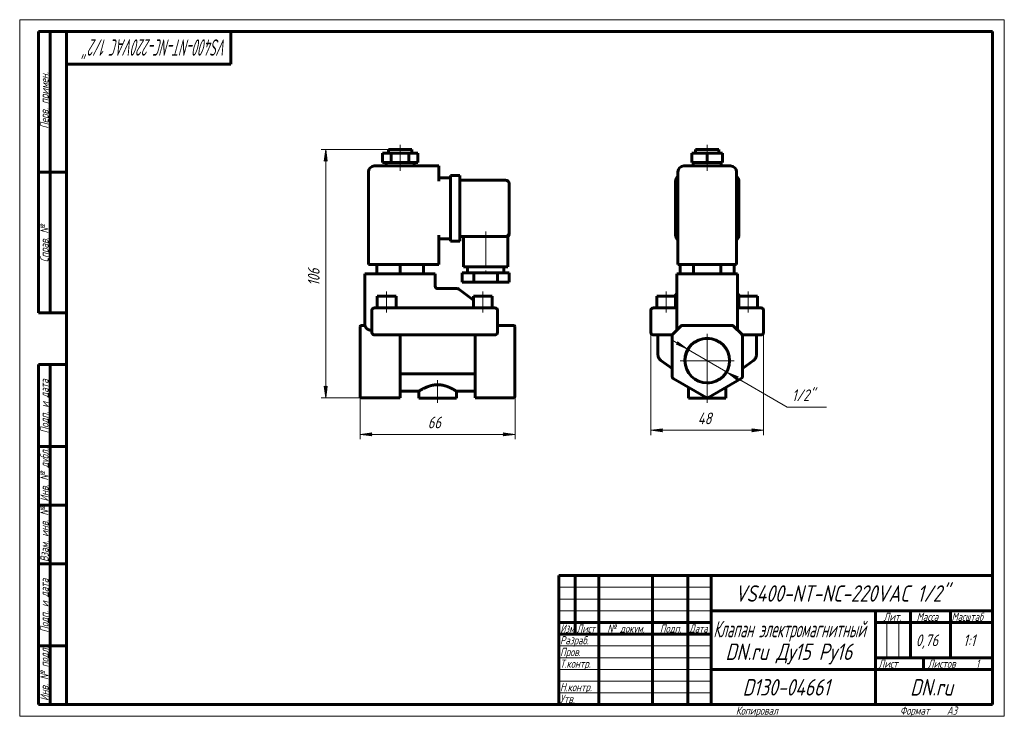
# Model space of a CAD drawing. Header units: millimetres. Extents: x 0 to 420, y 0 to 297.
import ezdxf

# ---------------------------------------------------------------- set-up
doc = ezdxf.new("R2010")
doc.units = ezdxf.units.MM
for name, pattern in [('K5LT_AXLED', [19.5, 15, -1.5, 1.5, -1.5]), ('K5LT_BASIC', [0]), ('K5LT_THIN', [0])]:
    doc.linetypes.add(name, pattern=pattern)
doc.layers.add('Системный слой', color=7, linetype='Continuous')
doc.layers.add('Системный слой (1)', color=251, linetype='Continuous', true_color=0x6c6c6c)
doc.styles.add('KDIMTEXTSTYLE', font='GOST_AU.SHX', dxfattribs={"width": 0.96, "oblique": 15, "height": 5})
doc.styles.add('KTEXTSTYLE', font='GOST_AU.SHX', dxfattribs={"width": 0.96, "height": 5})
doc.dimstyles.new('KDIMSTYLE (1.00)', dxfattribs={"dimtxt": 5, "dimasz": 1, "dimexe": 2, "dimexo": 0, "dimgap": 1, "dimtad": 1, "dimtxsty": 'KDIMTEXTSTYLE', "dimsah": 1, "dimcen": 0, "dimdle": 1, "dimadec": 0, "dimazin": 0, "dimtfac": 0.667, "dimtmove": 0, "dimatfit": 3, "dimfxl": 1, "dimtvp": 1, "dimtolj": 1, "dimtzin": 0, "dimarcsym": 0})

# ---------------------------------------------------------------- blocks, each defined once
blk = doc.blocks.new('U0')
at = {"layer": 'Системный слой (1)', "color": 150, "linetype": 'K5LT_BASIC', "lineweight": 60, "true_color": 0x0080ff}
for p, q in [((306.26, 180.4), (306.26, 180.42)), ((306.3, 180.15), (306.26, 180.4)), ((306.34, 180.05), (306.3, 180.15)), ((306.36, 180), (306.34, 180.05)), ((306.37, 179.99), (306.36, 180)), ((306.37, 179.98), (306.37, 179.99)), ((306.37, 179.97), (306.37, 179.98)), ((306.38, 179.97), (306.37, 179.97)), ((306.38, 179.96), (306.38, 179.97)), ((306.38, 179.97), (306.38, 179.97)), ((306.38, 179.97), (306.38, 179.97)), ((306.38, 179.97), (306.38, 179.97)), ((306.38, 179.97), (306.38, 179.97)), ((306.38, 179.97), (306.38, 179.97)), ((306.38, 179.97), (306.38, 179.97)), ((306.38, 179.97), (306.38, 179.97)), ((306.38, 179.97), (306.38, 179.97)), ((306.38, 179.97), (306.38, 179.97)), ((306.38, 179.97), (306.38, 179.97)), ((306.38, 179.97), (306.38, 179.97)), ((306.38, 179.97), (306.38, 179.97)), ((306.43, 179.89), (306.38, 179.96))]:
    blk.add_line(p, q, dxfattribs=at)
blk = doc.blocks.new('U1')
at = {"layer": 'Системный слой (1)', "color": 150, "linetype": 'K5LT_BASIC', "lineweight": 60, "true_color": 0x0080ff}
for p, q in [((278.26, 162.59), (278.26, 162.52)), ((278.26, 162.35), (278.26, 162.22))]:
    blk.add_line(p, q, dxfattribs=at)
blk = doc.blocks.new('U2')
at = {"layer": 'Системный слой (1)', "color": 150, "linetype": 'K5LT_BASIC', "lineweight": 60, "true_color": 0x0080ff}
for p, q in [((280.09, 179.89), (280.14, 179.96)), ((280.14, 179.96), (280.14, 179.97)), ((280.14, 179.97), (280.14, 179.97)), ((280.14, 179.97), (280.14, 179.97)), ((280.14, 179.97), (280.14, 179.97)), ((280.14, 179.97), (280.14, 179.97)), ((280.14, 179.97), (280.14, 179.97)), ((280.14, 179.97), (280.14, 179.97)), ((280.14, 179.97), (280.14, 179.97)), ((280.14, 179.97), (280.14, 179.97)), ((280.14, 179.97), (280.14, 179.97)), ((280.14, 179.97), (280.14, 179.97)), ((280.14, 179.97), (280.15, 179.97)), ((280.15, 179.99), (280.16, 180)), ((280.15, 179.98), (280.15, 179.99)), ((280.15, 179.97), (280.15, 179.98)), ((280.15, 179.97), (280.15, 179.97)), ((280.15, 179.97), (280.15, 179.97)), ((280.16, 180), (280.18, 180.05)), ((280.18, 180.05), (280.22, 180.15)), ((280.22, 180.15), (280.26, 180.4)), ((280.26, 180.4), (280.26, 180.42))]:
    blk.add_line(p, q, dxfattribs=at)
blk = doc.blocks.new('U3')
at = {"layer": 'Системный слой (1)', "color": 150, "linetype": 'K5LT_BASIC', "lineweight": 60, "true_color": 0x0080ff}
for p, q in [((308.26, 162.59), (308.26, 162.52)), ((308.26, 162.35), (308.26, 162.22))]:
    blk.add_line(p, q, dxfattribs=at)
blk = doc.blocks.new('U4')
at = {"layer": 'Системный слой (1)', "color": 150, "linetype": 'K5LT_BASIC', "lineweight": 60, "true_color": 0x0080ff}
for p, q in [((306.26, 188.63), (306.26, 180.42)), ((306.26, 180.42), (306.26, 164.63))]:
    blk.add_line(p, q, dxfattribs=at)
blk = doc.blocks.new('U5')
at = {"layer": 'Системный слой (1)', "color": 30, "linetype": 'K5LT_AXLED', "lineweight": 18, "true_color": 0xff8000}
for q in [(293.26, 163.13), (281.76, 151.63), (304.76, 151.63), (293.26, 140.13)]:
    blk.add_line((293.26, 151.63), q, dxfattribs=at)
blk = doc.blocks.new('D0')
at = {"layer": 'Системный слой (1)'}
for points in [[(269.26, 121.93), (274.26, 122.59), (273.76, 121.93), (274.26, 121.27)], [(312.26, 121.27), (317.26, 121.93), (312.26, 122.59), (312.76, 121.93)]]:
    blk.add_hatch(color=7, dxfattribs=at).paths.add_polyline_path(points)
at = {"layer": 'Системный слой (1)', "color": 7, "linetype": 'K5LT_THIN', "lineweight": 18}
for p, q in [((269.26, 168.38), (269.26, 119.93)), ((317.26, 168.38), (317.26, 119.93)), ((269.26, 121.93), (274.26, 122.59)), ((274.26, 121.27), (269.26, 121.93)), ((274.26, 122.59), (273.76, 121.93)), ((273.76, 121.93), (274.26, 121.27)), ((312.76, 121.93), (312.26, 122.59)), ((312.26, 122.59), (317.26, 121.93)), ((317.26, 121.93), (312.26, 121.27)), ((312.26, 121.27), (312.76, 121.93))]:
    blk.add_line(p, q, dxfattribs=at)
blk.add_wipeout([(289.24, 122.93), (289.24, 130.31), (296.96, 130.31), (296.96, 122.93)]).dxf.layer = 'Системный слой (1)'
blk.add_line((269.26, 121.93), (317.26, 121.93), dxfattribs=at)
at = {"layer": 'Системный слой (1)', "color": 7, "insert": (289.24, 129.52), "char_height": 5, "attachment_point": 1, "style": 'KTEXTSTYLE'}
blk.add_mtext('\\H5.0;\\W1.000;\\Q15;\\Q15;\\W0.965;48', dxfattribs=at)
blk = doc.blocks.new('KDIMARROW_01')
at = {"layer": 'Системный слой'}
blk.add_hatch(color=0, dxfattribs=at).paths.add_polyline_path([(-5, -0.66), (0, 0), (-5, 0.66), (-4.5, 0)])
at = {"layer": 'Системный слой', "color": 0, "linetype": 'K5LT_THIN', "lineweight": 18}
for p, q in [((-4.5, 0), (-5, 0.66)), ((-5, 0.66), (0, 0)), ((0, 0), (-5, -0.66)), ((-5, -0.66), (-4.5, 0))]:
    blk.add_line(p, q, dxfattribs=at)
at = {"layer": 'Системный слой (1)', "color": 0, "linetype": 'K5LT_THIN', "lineweight": 18}
blk.add_line((145.28, 151.63), (144.28, 151.63), dxfattribs=at)
blk = doc.blocks.new('D1')
at = {"layer": 'Системный слой (1)'}
for points in [[(284.61, 156.65), (280.62, 159.73), (280.72, 158.91), (279.96, 158.6)], [(305.8, 144.35), (306.56, 144.67), (301.91, 146.61), (305.9, 143.53)]]:
    blk.add_hatch(color=7, dxfattribs=at).paths.add_polyline_path(points)
at = {"layer": 'Системный слой (1)', "color": 7, "linetype": 'K5LT_THIN', "lineweight": 18}
for p, q in [((284.61, 156.65), (278.56, 160.17)), ((284.61, 156.65), (280.62, 159.73)), ((280.62, 159.73), (280.72, 158.91)), ((280.72, 158.91), (279.96, 158.6)), ((279.96, 158.6), (284.61, 156.65)), ((284.61, 156.65), (301.91, 146.61)), ((301.91, 146.61), (305.9, 143.53)), ((306.56, 144.67), (301.91, 146.61)), ((301.91, 146.61), (307.96, 143.09)), ((305.8, 144.35), (306.56, 144.67)), ((305.9, 143.53), (305.8, 144.35))]:
    blk.add_line(p, q, dxfattribs=at)
blk.add_wipeout([(329.4, 132.8), (329.4, 140.18), (341.69, 140.18), (341.69, 132.8)]).dxf.layer = 'Системный слой (1)'
for p, q in [((301.91, 146.61), (327.4, 131.8)), ((327.4, 131.8), (344.2, 131.8))]:
    blk.add_line(p, q, dxfattribs=at)
at = {"layer": 'Системный слой (1)', "color": 7, "insert": (329.4, 139.39), "char_height": 5, "attachment_point": 1, "style": 'KTEXTSTYLE'}
blk.add_mtext('\\H5.0;\\W1.000;\\Q15;\\Q15;\\W0.965;1/2"', dxfattribs=at)
blk = doc.blocks.new('KDIMARROW_02')
at = {"layer": 'Системный слой'}
blk.add_hatch(color=0, dxfattribs=at).paths.add_polyline_path([(4.5, 0), (5, 0.66), (0, 0), (5, -0.66)])
at = {"layer": 'Системный слой', "color": 0, "linetype": 'K5LT_THIN', "lineweight": 18}
for p, q in [((5, 0.66), (0, 0)), ((0, 0), (5, -0.66)), ((0, 0), (7, 0)), ((4.5, 0), (5, 0.66)), ((5, -0.66), (4.5, 0))]:
    blk.add_line(p, q, dxfattribs=at)
at = {"layer": 'Системный слой (1)', "color": 0, "linetype": 'K5LT_THIN', "lineweight": 18}
blk.add_line((145.28, 151.63), (144.28, 151.63), dxfattribs=at)
blk = doc.blocks.new('U6')
at = {"layer": 'Системный слой (1)', "color": 150, "linetype": 'K5LT_BASIC', "lineweight": 60, "true_color": 0x0080ff}
for p, q in [((162.28, 138.63), (170.28, 138.63)), ((186.28, 138.63), (194.28, 138.63))]:
    blk.add_line(p, q, dxfattribs=at)
blk = doc.blocks.new('U7')
at = {"layer": 'Системный слой (1)', "color": 150, "linetype": 'K5LT_BASIC', "lineweight": 60, "true_color": 0x0080ff}
for p, q in [((208.78, 206.13), (208.78, 206.13)), ((208.78, 206.13), (208.78, 205.75)), ((208.78, 205.75), (208.78, 205.75)), ((208.78, 205.75), (208.78, 205.75))]:
    blk.add_line(p, q, dxfattribs=at)
blk = doc.blocks.new('D2')
at = {"layer": 'Системный слой (1)'}
for points in [[(149.78, 120.2), (150.28, 120.86), (145.28, 120.2), (150.28, 119.55)], [(211.28, 120.2), (206.28, 120.86), (206.78, 120.2), (206.28, 119.55)]]:
    blk.add_hatch(color=7, dxfattribs=at).paths.add_polyline_path(points)
at = {"layer": 'Системный слой (1)', "color": 7, "linetype": 'K5LT_THIN', "lineweight": 18}
for p, q in [((145.28, 144.87), (145.28, 118.2)), ((211.28, 144.87), (211.28, 118.2)), ((145.28, 120.2), (150.28, 120.86)), ((150.28, 119.55), (145.28, 120.2)), ((150.28, 120.86), (149.78, 120.2)), ((149.78, 120.2), (150.28, 119.55)), ((206.78, 120.2), (206.28, 120.86)), ((206.28, 120.86), (211.28, 120.2)), ((211.28, 120.2), (206.28, 119.55)), ((206.28, 119.55), (206.78, 120.2))]:
    blk.add_line(p, q, dxfattribs=at)
blk.add_wipeout([(174.06, 121.2), (174.06, 128.59), (182.16, 128.59), (182.16, 121.2)]).dxf.layer = 'Системный слой (1)'
blk.add_line((145.28, 120.2), (211.28, 120.2), dxfattribs=at)
at = {"layer": 'Системный слой (1)', "color": 7, "insert": (174.06, 127.79), "char_height": 5, "attachment_point": 1, "style": 'KTEXTSTYLE'}
blk.add_mtext('\\H5.0;\\W1.000;\\Q15;\\Q15;\\W0.965;66', dxfattribs=at)
blk = doc.blocks.new('D3')
at = {"layer": 'Системный слой (1)'}
for points in [[(131.19, 236.63), (130.53, 241.63), (129.87, 236.63), (130.53, 237.13)], [(130.53, 135.79), (131.19, 140.79), (130.53, 140.29), (129.87, 140.79)]]:
    blk.add_hatch(color=7, dxfattribs=at).paths.add_polyline_path(points)
at = {"layer": 'Системный слой (1)', "color": 7, "linetype": 'K5LT_THIN', "lineweight": 18}
for p, q in [((157.28, 241.63), (128.53, 241.63)), ((129.87, 236.63), (130.53, 241.63)), ((130.53, 241.63), (131.19, 236.63)), ((130.53, 237.13), (129.87, 236.63)), ((131.19, 236.63), (130.53, 237.13)), ((130.53, 135.79), (129.87, 140.79)), ((129.87, 140.79), (130.53, 140.29)), ((130.53, 140.29), (131.19, 140.79)), ((131.19, 140.79), (130.53, 135.79)), ((145.78, 135.79), (128.53, 135.79))]:
    blk.add_line(p, q, dxfattribs=at)
blk.add_wipeout([(129.53, 183.5), (122.15, 183.5), (122.15, 193.5), (129.53, 193.5)]).dxf.layer = 'Системный слой (1)'
blk.add_line((130.53, 241.63), (130.53, 135.79), dxfattribs=at)
at = {"layer": 'Системный слой (1)', "color": 7, "insert": (122.94, 183.5), "char_height": 5, "attachment_point": 1, "rotation": 90, "style": 'KTEXTSTYLE'}
blk.add_mtext('\\H5.0;\\W1.000;\\Q15;\\Q15;\\W0.965;106', dxfattribs=at)
blk = doc.blocks.new('U8')
at = {"color": 7, "linetype": 'K5LT_THIN', "lineweight": 18}
for p, q in [((0, 0), (0, 297)), ((0, 297), (420, 297)), ((420, 297), (420, 0)), ((230, 55), (295, 55)), ((230, 50), (295, 50)), ((230, 45), (295, 45)), ((369.96, 25), (369.96, 40)), ((374.98, 25), (374.98, 40)), ((230, 30), (295, 30)), ((230, 25), (295, 25)), ((230, 20), (295, 20)), ((230, 15), (295, 15)), ((230, 10), (295, 10)), ((420, 0), (0, 0))]:
    blk.add_line(p, q, dxfattribs=at)
at = {"color": 150, "linetype": 'K5LT_BASIC', "lineweight": 60, "true_color": 0x0080ff}
for p, q in [((8, 172), (8, 292)), ((20, 292), (8, 292)), ((13, 172), (13, 292)), ((20, 5), (20, 292)), ((20, 292), (415, 292)), ((90, 292), (90, 278)), ((415, 292), (415, 5)), ((90, 278), (20, 278)), ((20, 232), (8, 232)), ((20, 172), (8, 172)), ((8, 5), (8, 150)), ((20, 150), (8, 150)), ((13, 5), (13, 150)), ((20, 115), (8, 115)), ((20, 90), (8, 90)), ((20, 65), (8, 65)), ((230, 60), (415, 60)), ((230, 5), (230, 60)), ((237, 35), (237, 60)), ((247, 5), (247, 60)), ((270, 5), (270, 60)), ((285, 5), (285, 60)), ((295, 5), (295, 60)), ((295, 45), (415, 45)), ((365, 5), (365, 45)), ((380, 25), (380, 45)), ((397, 25), (397, 45)), ((230, 40), (295, 40)), ((365, 40), (380, 40)), ((380, 40), (415, 40)), ((230, 35), (295, 35)), ((20, 30), (8, 30)), ((365, 25), (415, 25)), ((385.57, 20), (385.57, 25)), ((295, 20), (365, 20)), ((365, 20), (415, 20)), ((20, 5), (8, 5)), ((415, 5), (20, 5))]:
    blk.add_line(p, q, dxfattribs=at)
at = {"color": 7, "attachment_point": 1, "style": 'KTEXTSTYLE'}
for s, insert, char_height, rotation in [('\\H5.0;\\W1.000;\\Q15;\\Q15;\\W0.638;\\H7.00;VS400-NT-NC-220VAC 1/2"', (88.57, 281.64), 7, 180), ('\\H5.0;\\W1.000;\\Q15;\\Q15;\\W0.965;\\H3.50;Перв. примен.', (8.82, 250.52), 3.5, 90), ('\\H5.0;\\W1.000;\\Q15;\\Q15;\\W0.965;\\H3.50;Справ. №', (8.82, 193.63), 3.5, 90), ('\\H5.0;\\W1.000;\\Q15;\\Q15;\\W0.965;\\H3.50;Подп. и дата', (8.82, 120.66), 3.5, 90), ('\\H5.0;\\W1.000;\\Q15;\\Q15;\\W0.965;\\H3.50;Инв. № дубл.', (8.82, 91.57), 3.5, 90), ('\\H5.0;\\W1.000;\\Q15;\\Q15;\\W0.965;\\H3.50;Взам. инв. №', (8.82, 65.8), 3.5, 90), ('\\H5.0;\\W1.000;\\Q15;\\Q15;\\W0.965;\\H3.50;Подп. и дата', (8.82, 35.66), 3.5, 90), ('\\H5.0;\\W1.000;\\Q15;\\Q15;\\W0.965;\\H3.50;Инв. № подл.', (8.82, 6.57), 3.5, 90)]:
    blk.add_mtext(s, dxfattribs=dict(at, insert=insert, char_height=char_height, rotation=rotation))
for s, insert, char_height in [('\\H5.0;\\W1.000;\\Q15;\\Q15;\\W0.965;\\H7.00;VS400-NT-NC-220VAC 1/2"', (305.11, 55.86), 7), ('\\H5.0;\\W1.000;\\Q15;\\Q15;\\W0.965;\\H3.50;Лит.', (368.47, 44.18), 3.5), ('\\H5.0;\\W1.000;\\Q15;\\Q15;\\W0.965;\\H3.50;Масса', (382.58, 44.18), 3.5), ('\\H5.0;\\W1.000;\\Q15;\\Q15;\\W0.930;\\H3.50;Масштаб', (397.52, 44.18), 3.5), ('\\H5.0;\\W1.000;\\Q15;\\Q15;\\W0.784;\\H3.50;Изм.', (230.62, 39.18), 3.5), ('\\H5.0;\\W1.000;\\Q15;\\Q15;\\W0.799;\\H3.50;Лист', (237.61, 39.18), 3.5), ('\\H5.0;\\W1.000;\\Q15;\\Q15;\\W0.965;\\H3.50;№ докум.', (250.63, 39.18), 3.5), ('\\H5.0;\\W1.000;\\Q15;\\Q15;\\W0.965;\\H3.50;Подп.', (273.1, 39.18), 3.5), ('\\H5.0;\\W1.000;\\Q15;\\Q15;\\W0.799;\\H3.50;Дата', (285.61, 39.18), 3.5), ('\\H5.0;\\W1.000;\\Q15;\\Q15;\\W0.672;\\H7.00;Клапан электромагнитный', (295.88, 40.69), 7), ('\\H5.0;\\W1.000;\\Q15;\\Q15;\\W0.965;\\H3.50;Разраб.', (230.5, 34.18), 3.5), ('\\H5.0;\\W1.000;\\Q15;\\Q15;\\W0.965;0,76', (382.23, 34.9), 5), ('\\H5.0;\\W1.000;\\Q15;\\Q15;\\W0.965;{\\c16711680;1:1}', (402.44, 34.9), 5), ('\\H5.0;\\W1.000;\\Q15;\\Q15;\\W0.965;\\H7.00;DN.ru Ду15 Ру16', (301.04, 31.02), 7), ('\\H5.0;\\W1.000;\\Q15;\\Q15;\\W0.965;\\H3.50;Пров.', (230.5, 29.18), 3.5), ('\\H5.0;\\W1.000;\\Q15;\\Q15;\\W0.965;\\H3.50;Т.контр.', (230.5, 24.18), 3.5), ('\\H5.0;\\W1.000;\\Q15;\\Q15;\\W0.965;\\H3.50;Лист', (366.32, 24.18), 3.5), ('\\H5.0;\\W1.000;\\Q15;\\Q15;\\W0.965;\\H3.50;Листов', (387.36, 24.18), 3.5), ('\\H5.0;\\W1.000;\\Q15;\\Q15;\\W0.965;\\H3.50;1', (407.91, 24.18), 3.5), ('\\H5.0;\\W1.000;\\Q15;\\Q15;\\W0.965;\\H3.50;Н.контр.', (230.5, 14.18), 3.5), ('\\H5.0;\\W1.000;\\Q15;\\Q15;\\W0.965;\\H7.00;D130-04661', (308.35, 15.86), 7), ('\\H5.0;\\W1.000;\\Q15;\\Q15;\\W0.965;\\H7.00;DN.ru', (379.84, 15.86), 7), ('\\H5.0;\\W1.000;\\Q15;\\Q15;\\W0.965;\\H3.50;Утв.', (230.5, 9.18), 3.5), ('\\H5.0;\\W1.000;\\Q15;\\Q15;\\W0.965;\\H3.50;Копировал', (305.5, 4.18), 3.5), ('\\H5.0;\\W1.000;\\Q15;\\Q15;\\W0.965;\\H3.50;Формат', (375.5, 4.18), 3.5), ('\\H5.0;\\W1.000;\\Q15;\\Q15;\\W0.965;\\H3.50;A3', (395.5, 4.18), 3.5)]:
    blk.add_mtext(s, dxfattribs=dict(at, insert=insert, char_height=char_height))

msp = doc.modelspace()

# ---------------------------------------------------------------- linework, layer by layer
at = {"layer": 'Системный слой (1)', "color": 30, "linetype": 'K5LT_AXLED', "lineweight": 18, "true_color": 0xff8000}
for p, q in [((162.276, 238.132), (162.276, 243.632)), ((293.26, 238.132), (293.26, 243.632)), ((162.276, 232.632), (162.276, 238.132)), ((293.26, 232.632), (293.26, 238.132)), ((198.776, 206.632), (198.776, 187.132)), ((156.526, 172.132), (156.526, 181.132)), ((197.526, 172.132), (197.526, 181.132)), ((275.76, 172.132), (275.76, 181.132)), ((310.76, 172.132), (310.76, 181.132)), ((178.276, 143.385), (178.276, 133.632)), ((293.26, 133.632), (293.26, 143.385))]:
    msp.add_line(p, q, dxfattribs=at)
at = {"layer": 'Системный слой (1)', "color": 150, "linetype": 'K5LT_BASIC', "lineweight": 60, "true_color": 0x0080ff}
for p, q in [((154.776, 236.132), (154.776, 240.132)), ((154.776, 240.132), (158.526, 240.132)), ((157.276, 241.632), (167.276, 241.632)), ((157.276, 240.132), (157.276, 241.632)), ((158.526, 240.132), (166.026, 240.132)), ((158.526, 236.132), (158.526, 240.132)), ((166.026, 240.132), (169.776, 240.132)), ((166.026, 236.132), (166.026, 240.132)), ((167.276, 240.132), (167.276, 241.632)), ((169.776, 236.132), (169.776, 240.132)), ((286.765, 240.132), (293.26, 240.132)), ((286.765, 236.132), (286.765, 240.132)), ((288.26, 241.632), (298.26, 241.632)), ((288.26, 240.132), (288.26, 241.632)), ((293.26, 236.132), (293.26, 240.132)), ((293.26, 240.132), (299.756, 240.132)), ((298.26, 240.132), (298.26, 241.632)), ((299.756, 236.132), (299.756, 240.132)), ((154.776, 236.132), (158.526, 236.132)), ((156.276, 234.632), (156.276, 236.132)), ((158.526, 236.132), (166.026, 236.132)), ((166.026, 236.132), (169.776, 236.132)), ((168.276, 234.632), (168.276, 236.132)), ((286.765, 236.132), (293.26, 236.132)), ((287.26, 234.632), (287.26, 236.132)), ((293.26, 236.132), (299.756, 236.132)), ((299.26, 234.632), (299.26, 236.132)), ((148.776, 192.632), (148.776, 232.132)), ((178.776, 234.632), (151.276, 234.632)), ((178.776, 234.632), (178.776, 232.132)), ((178.776, 228.132), (178.776, 232.132)), ((280.76, 192.632), (280.76, 232.132)), ((303.26, 234.632), (283.26, 234.632)), ((305.76, 192.632), (305.76, 232.132)), ((178.776, 229.632), (183.776, 229.632)), ((183.776, 228.132), (183.776, 230.632)), ((183.776, 230.632), (187.776, 230.632)), ((183.776, 228.132), (183.776, 205.132)), ((187.776, 230.632), (187.776, 228.132)), ((187.776, 228.632), (207.276, 228.632)), ((187.776, 228.132), (187.776, 205.132)), ((208.776, 227.132), (208.776, 206.132)), ((279.76, 205.132), (279.76, 228.132)), ((306.76, 228.132), (306.76, 205.132)), ((208.776, 206.132), (208.776, 205.75)), ((208.776, 205.874), (208.776, 205.888)), ((178.776, 192.632), (178.776, 205.132)), ((178.776, 203.632), (183.776, 203.632)), ((183.776, 202.632), (183.776, 205.132)), ((183.776, 202.632), (187.776, 202.632)), ((187.776, 205.132), (187.776, 202.632)), ((187.776, 204.632), (207.276, 204.632)), ((189.276, 204.632), (189.276, 191.632)), ((207.276, 204.632), (208.276, 204.632)), ((208.276, 204.632), (208.276, 191.632)), ((208.776, 205.75), (208.776, 205.75)), ((208.776, 205.75), (208.776, 205.75)), ((151.276, 192.632), (148.776, 192.632)), ((151.276, 192.632), (178.776, 192.632)), ((152.276, 192.632), (152.276, 188.632)), ((162.276, 192.632), (162.276, 188.632)), ((172.276, 192.632), (172.276, 188.632)), ((188.776, 189.132), (188.776, 185.132)), ((193.776, 189.132), (188.776, 189.132)), ((208.276, 191.632), (189.276, 191.632)), ((191.026, 191.632), (191.026, 189.132)), ((203.776, 189.132), (193.776, 189.132)), ((193.776, 189.132), (193.776, 185.132)), ((203.776, 189.132), (203.776, 185.132)), ((208.776, 189.132), (203.776, 189.132)), ((206.526, 191.632), (206.526, 189.132)), ((208.776, 189.132), (208.776, 185.132)), ((283.26, 192.632), (280.76, 192.632)), ((281.713, 192.632), (281.713, 188.632)), ((283.26, 192.632), (303.26, 192.632)), ((287.487, 192.632), (287.487, 188.632)), ((299.034, 192.632), (299.034, 188.632)), ((305.76, 192.632), (303.26, 192.632)), ((304.807, 192.632), (304.807, 188.632)), ((147.276, 188.632), (147.276, 166.632)), ((147.276, 188.632), (149.776, 188.632)), ((174.776, 188.632), (149.776, 188.632)), ((174.776, 188.632), (177.276, 188.632)), ((177.276, 188.632), (177.276, 183.122)), ((193.776, 185.132), (188.776, 185.132)), ((203.776, 185.132), (193.776, 185.132)), ((208.776, 185.132), (203.776, 185.132)), ((280.26, 188.632), (282.76, 188.632)), ((280.26, 188.632), (280.26, 164.632)), ((303.76, 188.632), (282.76, 188.632)), ((303.76, 188.632), (306.26, 188.632)), ((177.276, 183.276), (177.276, 183.122)), ((177.276, 183.122), (177.276, 183.121)), ((177.276, 183.121), (177.276, 183.121)), ((178.276, 182.342), (178.276, 182.342)), ((186.689, 182.342), (178.276, 182.342)), ((187.294, 182.137), (193.526, 177.391)), ((152.526, 179.132), (160.526, 179.132)), ((152.526, 174.132), (152.526, 179.132)), ((160.526, 174.132), (160.526, 179.132)), ((193.526, 174.132), (193.526, 179.132)), ((193.526, 179.132), (201.526, 179.132)), ((201.526, 174.132), (201.526, 179.132)), ((271.76, 179.132), (279.76, 179.132)), ((271.76, 174.132), (271.76, 179.132)), ((280.144, 179.968), (279.046, 179.132)), ((279.76, 174.132), (279.76, 179.132)), ((306.377, 179.968), (307.475, 179.132)), ((306.76, 179.132), (314.76, 179.132)), ((306.76, 174.132), (306.76, 179.132)), ((314.76, 174.132), (314.76, 179.132)), ((150.276, 173.132), (150.276, 163.632)), ((151.276, 174.132), (153.276, 174.132)), ((200.776, 174.132), (153.276, 174.132)), ((200.776, 174.132), (202.776, 174.132)), ((203.776, 163.632), (203.776, 173.132)), ((269.26, 173.132), (269.26, 163.632)), ((270.26, 174.132), (272.26, 174.132)), ((272.26, 174.132), (280.26, 174.132)), ((306.26, 174.132), (314.26, 174.132)), ((314.26, 174.132), (316.26, 174.132)), ((317.26, 173.132), (317.26, 163.632)), ((145.276, 165.985), (145.276, 166.132)), ((145.276, 162.571), (145.276, 165.985)), ((147.277, 166.632), (145.776, 166.632)), ((149.776, 164.632), (150.276, 164.632)), ((203.776, 166.632), (210.776, 166.632)), ((211.276, 166.132), (211.276, 165.985)), ((211.276, 162.571), (211.276, 165.985)), ((281.968, 166.339), (278.553, 162.925)), ((303.846, 166.632), (282.675, 166.632)), ((307.968, 162.925), (304.553, 166.339)), ((145.276, 162.218), (145.276, 162.571)), ((145.276, 144.869), (145.276, 162.218)), ((153.276, 162.632), (151.276, 162.632)), ((153.276, 162.632), (200.776, 162.632)), ((162.276, 144.869), (162.276, 162.632)), ((194.276, 144.869), (194.276, 162.632)), ((202.776, 162.632), (200.776, 162.632)), ((211.276, 162.571), (211.276, 162.218)), ((211.276, 144.869), (211.276, 162.218)), ((272.26, 162.632), (270.26, 162.632)), ((272.26, 162.632), (272.26, 154.156)), ((272.26, 162.632), (278.26, 162.632)), ((278.26, 162.632), (278.55, 162.921)), ((278.26, 162.632), (278.26, 162.218)), ((278.26, 162.218), (278.26, 144.869)), ((308.26, 162.632), (307.971, 162.921)), ((308.26, 162.632), (308.26, 162.632)), ((308.26, 162.632), (308.26, 162.218)), ((308.26, 162.632), (314.26, 162.632)), ((308.26, 144.869), (308.26, 162.218)), ((314.26, 162.632), (314.26, 154.156)), ((316.26, 162.632), (314.26, 162.632)), ((278.26, 148.331), (273.518, 151.714)), ((313.003, 151.714), (308.26, 148.331)), ((145.276, 144.436), (145.276, 144.869)), ((145.276, 136.353), (145.276, 144.436)), ((162.276, 144.869), (162.276, 144.003)), ((162.276, 135.92), (162.276, 144.003)), ((163.287, 145.984), (193.265, 145.984)), ((194.276, 144.003), (194.276, 144.869)), ((194.276, 135.92), (194.276, 144.003)), ((211.276, 144.869), (211.276, 144.436)), ((211.276, 136.353), (211.276, 144.436)), ((278.76, 144.003), (292.76, 135.92)), ((293.76, 135.92), (307.76, 144.003)), ((170.276, 138.632), (170.276, 135.632)), ((186.276, 138.632), (186.276, 135.632)), ((285.26, 140.251), (285.26, 135.632)), ((301.26, 140.251), (301.26, 135.632)), ((145.276, 136.286), (145.276, 136.353)), ((145.776, 135.786), (162.276, 135.786)), ((162.276, 135.92), (162.276, 135.786)), ((186.276, 135.632), (170.276, 135.632)), ((194.276, 135.786), (194.276, 135.92)), ((194.276, 135.786), (210.776, 135.786)), ((211.276, 136.353), (211.276, 136.286)), ((301.26, 135.632), (285.26, 135.632))]:
    msp.add_line(p, q, dxfattribs=at)
msp.add_circle((293.26, 151.632), 9.5, dxfattribs=at)
for centre, radius, start, end in [((151.276, 232.132), 2.5, 90, 180), ((283.26, 232.132), 2.5, 90, 180), ((303.26, 232.132), 2.5, 0, 90), ((207.276, 227.132), 1.5, 0, 90), ((282.26, 228.132), 2.5, 126.8699, 180), ((304.26, 228.132), 2.5, 0, 53.1301), ((207.276, 206.132), 1.5, 270, 0), ((207.276, 206.132), 1.5, 270.44711, 0), ((207.276, 205.75), 1.5, 311.81031, 0), ((282.26, 205.132), 2.5, 180, 233.1301), ((304.26, 205.132), 2.5, 306.8699, 0), ((178.276, 183.342), 1, 180, 270), ((186.689, 181.342), 1, 52.70853, 90), ((151.276, 173.132), 1, 90, 180), ((202.776, 173.132), 1, 0, 90), ((270.26, 173.132), 1, 90, 180), ((316.26, 173.132), 1, 0, 90), ((145.776, 166.132), 0.5, 90, 180), ((210.776, 166.132), 0.5, 0, 90), ((282.675, 165.632), 1, 90, 135), ((303.846, 165.632), 1, 45, 90), ((151.276, 163.632), 1, 180, 270), ((202.776, 163.632), 1, 270, 0), ((270.26, 163.632), 1, 180, 270), ((279.26, 162.218), 1, 135, 180), ((307.26, 162.218), 1, 0, 45), ((316.26, 163.632), 1, 270, 0), ((279.26, 144.869), 1, 180, 240), ((307.26, 144.869), 1, 300, 0), ((145.776, 136.286), 0.5, 180, 270), ((210.776, 136.286), 0.5, 270, 0), ((293.26, 136.786), 1, 240, 300)]:
    msp.add_arc(centre, radius, start, end, dxfattribs=at)
at = {"layer": 'Системный слой (1)', "color": 7, "linetype": 'K5LT_THIN', "lineweight": 18}
msp.add_arc((293.26, 151.632), 10, 270, 180, dxfattribs=at)
at = {"layer": 'Системный слой (1)', "color": 150, "linetype": 'K5LT_BASIC', "lineweight": 60, "true_color": 0x0080ff}
for start_param, end_param in [(0, 0.0002688), (0.0004646, 0.0005387), (0.0002688, 0.0004646)]:
    msp.add_ellipse((178.276, 183.122), major_axis=(-1, 0), ratio=0.8913849, start_param=start_param, end_param=end_param, dxfattribs=at)
for points, knots in [([(208.776, 205.75), (208.776, 205.75), (208.776, 205.749), (208.776, 205.745), (208.776, 205.741), (208.776, 205.733), (208.776, 205.729), (208.776, 205.716), (208.775, 205.708), (208.775, 205.683), (208.774, 205.666), (208.77, 205.615), (208.767, 205.581), (208.753, 205.482), (208.74, 205.416), (208.705, 205.288), (208.683, 205.225), (208.63, 205.102), (208.6, 205.042), (208.532, 204.926), (208.494, 204.871), (208.411, 204.767), (208.366, 204.718), (208.312, 204.665), (208.305, 204.658), (208.297, 204.651), (208.296, 204.65), (208.289, 204.643), (208.282, 204.638), (208.276, 204.632)], [0.0015295, 0.0015295, 0.0015295, 0.0015295, 0.0061182, 0.0061182, 0.146493, 0.146493, 0.2975747, 0.2975747, 0.599738, 0.599738, 1.2040646, 1.2040646, 2.4127178, 2.4127178, 4.7757915, 4.7757915, 7.1589078, 7.1589078, 9.54946, 9.54946, 11.9358385, 11.9358385, 14.3022232, 14.3022232, 14.6500446, 14.6500446, 14.6901943, 14.6901943, 14.9968073, 14.9968073, 14.9968073, 14.9968073]), ([(208.776, 205.75), (208.776, 205.75), (208.776, 205.749), (208.776, 205.745), (208.776, 205.741), (208.776, 205.733), (208.776, 205.729), (208.776, 205.725), (208.776, 205.724), (208.776, 205.715), (208.775, 205.706), (208.774, 205.679), (208.773, 205.661), (208.77, 205.606), (208.766, 205.57), (208.751, 205.469), (208.737, 205.404), (208.701, 205.276), (208.678, 205.212), (208.625, 205.09), (208.594, 205.03), (208.524, 204.915), (208.486, 204.86), (208.402, 204.756), (208.357, 204.708), (208.305, 204.658), (208.301, 204.655), (208.293, 204.648), (208.289, 204.644), (208.285, 204.64)], [0.0042382, 0.0042382, 0.0042382, 0.0042382, 0.0127147, 0.0127147, 0.1526946, 0.1526946, 0.3017981, 0.3017981, 0.3138657, 0.3138657, 0.636208, 0.636208, 1.2808924, 1.2808924, 2.5702613, 2.5702613, 4.9372312, 4.9372312, 7.3230303, 7.3230303, 9.7140965, 9.7140965, 12.1012467, 12.1012467, 14.4681782, 14.4681782, 14.6506356, 14.6506356, 14.8464861, 14.8464861, 14.8464861, 14.8464861]), ([(208.776, 205.75), (208.776, 205.743), (208.776, 205.736), (208.776, 205.721), (208.776, 205.713), (208.775, 205.698), (208.775, 205.69), (208.774, 205.674), (208.774, 205.666), (208.773, 205.65), (208.772, 205.641), (208.771, 205.632)], [0, 0, 0, 0, 0.8773534, 0.8773534, 1.8773534, 1.8773534, 2.8773534, 2.8773534, 3.8773534, 3.8773534, 5, 5, 5, 5]), ([(208.776, 205.75), (208.776, 205.743), (208.776, 205.736), (208.776, 205.721), (208.776, 205.713), (208.775, 205.698), (208.775, 205.69), (208.774, 205.674), (208.774, 205.666), (208.773, 205.649), (208.772, 205.64), (208.771, 205.632)], [0, 0, 0, 0, 0.8742674, 0.8742674, 1.8742674, 1.8742674, 2.8742674, 2.8742674, 3.8742674, 3.8742674, 5, 5, 5, 5]), ([(177.276, 183.342), (177.276, 183.339), (177.276, 183.337), (177.276, 183.333), (177.276, 183.331), (177.276, 183.327), (177.276, 183.325), (177.276, 183.321), (177.276, 183.319), (177.276, 183.314), (177.276, 183.312), (177.276, 183.31)], [0, 0, 0, 0, 0.4, 0.4, 0.8, 0.8, 1.2, 1.2, 1.6, 1.6, 2, 2, 2, 2]), ([(178.276, 182.342), (178.231, 182.342), (178.184, 182.345), (178.093, 182.357), (178.048, 182.367), (177.959, 182.392), (177.915, 182.408), (177.829, 182.446), (177.788, 182.468), (177.708, 182.517), (177.67, 182.545), (177.597, 182.606), (177.563, 182.639), (177.499, 182.71), (177.469, 182.749), (177.416, 182.828), (177.393, 182.87), (177.352, 182.956), (177.335, 183.001), (177.316, 183.063), (177.311, 183.08), (177.304, 183.107), (177.301, 183.118), (177.298, 183.133), (177.297, 183.137), (177.294, 183.154), (177.291, 183.166), (177.284, 183.21), (177.28, 183.242), (177.277, 183.287), (177.277, 183.3), (177.276, 183.323), (177.276, 183.333), (177.276, 183.342)], [0, 0, 0, 0, 1.6624192, 1.6624192, 3.3349157, 3.3349157, 5.0249818, 5.0249818, 6.7270673, 6.7270673, 8.4343305, 8.4343305, 10.1659047, 10.1659047, 11.9074943, 11.9074943, 13.6438397, 13.6438397, 15.3628677, 15.3628677, 16.0056146, 16.0056146, 16.4033081, 16.4033081, 16.5598581, 16.5598581, 17.0217443, 17.0217443, 18.1702238, 18.1702238, 18.6626588, 18.6626588, 19, 19, 19, 19]), ([(147.405, 166.339), (147.403, 166.344), (147.4, 166.355), (147.394, 166.37), (147.389, 166.385), (147.384, 166.399), (147.379, 166.413), (147.374, 166.426), (147.369, 166.439), (147.364, 166.451), (147.36, 166.464), (147.354, 166.476), (147.348, 166.491), (147.341, 166.509), (147.332, 166.529), (147.324, 166.548), (147.317, 166.563), (147.309, 166.579), (147.301, 166.596), (147.293, 166.612), (147.285, 166.623), (147.28, 166.63), (147.278, 166.632), (147.277, 166.632)], [0, 0, 0, 0, 0.0292172, 0.0580562, 0.0866288, 0.1147828, 0.1427663, 0.1704726, 0.1980395, 0.2253545, 0.2525879, 0.2825013, 0.3151604, 0.3624693, 0.4216852, 0.4807683, 0.5279377, 0.5796443, 0.6515114, 0.7415329, 0.8313889, 0.916829, 1, 1, 1, 1]), ([(273.518, 151.714), (273.518, 151.714), (273.517, 151.715), (273.51, 151.72), (273.503, 151.725), (273.488, 151.736), (273.48, 151.742), (273.456, 151.76), (273.439, 151.772), (273.391, 151.809), (273.36, 151.835), (273.267, 151.913), (273.207, 151.968), (273.054, 152.119), (272.966, 152.219), (272.802, 152.432), (272.727, 152.544), (272.592, 152.778), (272.533, 152.9), (272.431, 153.151), (272.388, 153.279), (272.321, 153.54), (272.297, 153.673), (272.268, 153.917), (272.261, 154.028), (272.26, 154.145), (272.26, 154.151), (272.26, 154.156)], [0.0044965, 0.0044965, 0.0044965, 0.0044965, 0.017986, 0.017986, 0.178024, 0.178024, 0.3695374, 0.3695374, 0.7525644, 0.7525644, 1.5186183, 1.5186183, 3.050726, 3.050726, 5.5772136, 5.5772136, 8.1265174, 8.1265174, 10.6872087, 10.6872087, 13.2430992, 13.2430992, 15.7874058, 15.7874058, 17.8878391, 17.8878391, 17.9990735, 17.9990735, 17.9990735, 17.9990735]), ([(273.518, 151.714), (273.515, 151.716), (273.512, 151.718), (273.504, 151.724), (273.499, 151.727), (273.487, 151.737), (273.479, 151.742), (273.457, 151.758), (273.444, 151.769), (273.417, 151.789), (273.404, 151.8), (273.366, 151.83), (273.342, 151.849), (273.318, 151.87)], [0, 0, 0, 0, 0.3704807, 0.3704807, 0.9262016, 0.9262016, 1.8524033, 1.8524033, 3.4524033, 3.4524033, 5.0524033, 5.0524033, 8, 8, 8, 8]), ([(313.003, 151.714), (313.003, 151.714), (313.004, 151.715), (313.011, 151.72), (313.018, 151.725), (313.033, 151.736), (313.041, 151.742), (313.065, 151.76), (313.081, 151.772), (313.13, 151.809), (313.161, 151.835), (313.254, 151.913), (313.314, 151.968), (313.467, 152.119), (313.555, 152.219), (313.719, 152.432), (313.794, 152.544), (313.929, 152.778), (313.988, 152.9), (314.09, 153.151), (314.133, 153.279), (314.2, 153.54), (314.224, 153.673), (314.253, 153.917), (314.26, 154.028), (314.26, 154.145), (314.26, 154.151), (314.26, 154.156)], [0.0044965, 0.0044965, 0.0044965, 0.0044965, 0.017986, 0.017986, 0.178024, 0.178024, 0.3695374, 0.3695374, 0.7525644, 0.7525644, 1.5186183, 1.5186183, 3.050726, 3.050726, 5.5772136, 5.5772136, 8.1265174, 8.1265174, 10.6872087, 10.6872087, 13.2430992, 13.2430992, 15.7874058, 15.7874058, 17.8878391, 17.8878391, 17.9990735, 17.9990735, 17.9990735, 17.9990735]), ([(313.003, 151.714), (313.006, 151.716), (313.009, 151.718), (313.017, 151.724), (313.022, 151.727), (313.034, 151.737), (313.042, 151.742), (313.064, 151.758), (313.077, 151.769), (313.104, 151.789), (313.117, 151.8), (313.155, 151.83), (313.179, 151.849), (313.203, 151.87)], [0, 0, 0, 0, 0.3704798, 0.3704798, 0.9261996, 0.9261996, 1.8523992, 1.8523992, 3.4523992, 3.4523992, 5.0523992, 5.0523992, 8, 8, 8, 8]), ([(163.287, 145.984), (163.258, 145.984), (163.198, 145.985), (163.108, 145.991), (163.015, 146.002), (162.919, 146.019), (162.82, 146.043), (162.72, 146.074), (162.624, 146.112), (162.534, 146.156), (162.455, 146.201), (162.386, 146.246), (162.328, 146.289), (162.292, 146.317), (162.276, 146.331)], [0, 0, 0, 0, 0.0795486, 0.161083, 0.2446178, 0.3335514, 0.4257826, 0.5220428, 0.6187692, 0.7108051, 0.7973121, 0.8716541, 0.9392381, 1, 1, 1, 1]), ([(193.265, 145.984), (193.294, 145.984), (193.354, 145.985), (193.444, 145.991), (193.537, 146.002), (193.633, 146.019), (193.732, 146.043), (193.832, 146.074), (193.928, 146.112), (194.018, 146.156), (194.097, 146.201), (194.166, 146.246), (194.224, 146.289), (194.26, 146.317), (194.276, 146.331)], [0, 0, 0, 0, 0.0795486, 0.161083, 0.2446178, 0.3335514, 0.4257826, 0.5220428, 0.6187692, 0.7108051, 0.7973121, 0.8716541, 0.9392381, 1, 1, 1, 1]), ([(186.276, 138.632), (186.276, 138.632), (186.273, 138.633), (186.264, 138.639), (186.252, 138.646), (186.237, 138.656), (186.215, 138.669), (186.186, 138.687), (186.154, 138.706), (186.121, 138.727), (186.087, 138.747), (186.049, 138.77), (186.004, 138.798), (185.943, 138.834), (185.862, 138.882), (185.767, 138.939), (185.659, 139.002), (185.531, 139.077), (185.375, 139.166), (185.21, 139.259), (185.07, 139.337), (184.957, 139.399), (184.858, 139.453), (184.755, 139.509), (184.648, 139.565), (184.537, 139.624), (184.422, 139.683), (184.304, 139.743), (184.169, 139.812), (184, 139.895), (183.796, 139.993), (183.585, 140.092), (183.397, 140.177), (183.238, 140.247), (183.092, 140.31), (182.943, 140.372), (182.774, 140.441), (182.584, 140.517), (182.372, 140.597), (182.173, 140.669), (181.989, 140.733), (181.821, 140.789), (181.652, 140.844), (181.463, 140.901), (181.236, 140.967), (180.94, 141.046), (180.582, 141.131), (180.169, 141.214), (179.757, 141.281), (179.382, 141.327), (179.061, 141.356), (178.769, 141.374), (178.508, 141.383), (178.316, 141.385), (178.156, 141.384), (178.006, 141.382), (177.832, 141.376), (177.671, 141.367), (177.511, 141.357), (177.339, 141.343), (177.113, 141.32), (176.802, 141.282), (176.414, 141.22), (176.027, 141.143), (175.717, 141.071), (175.488, 141.013), (175.308, 140.964), (175.141, 140.916), (174.946, 140.858), (174.668, 140.77), (174.245, 140.624), (173.733, 140.427), (173.224, 140.21), (172.803, 140.016), (172.465, 139.853), (172.191, 139.715), (171.984, 139.607), (171.824, 139.523), (171.672, 139.441), (171.474, 139.333), (171.232, 139.198), (170.989, 139.059), (170.784, 138.938), (170.626, 138.844), (170.51, 138.774), (170.435, 138.729), (170.389, 138.701), (170.359, 138.683), (170.336, 138.669), (170.317, 138.657), (170.302, 138.648), (170.291, 138.641), (170.283, 138.636), (170.277, 138.633), (170.276, 138.632), (170.276, 138.632), (170.276, 138.632)], [0, 0, 0, 0, 0.00500088, 0.00901503, 0.01204864, 0.01508994, 0.01919026, 0.0233186, 0.02747781, 0.03063762, 0.03382466, 0.0370541, 0.04029855, 0.0446928, 0.05023279, 0.05620599, 0.06147732, 0.06758362, 0.07526858, 0.08261799, 0.08808252, 0.09164556, 0.09522268, 0.09883835, 0.10247883, 0.10615375, 0.10983908, 0.11355221, 0.11728265, 0.12229697, 0.12858336, 0.13487488, 0.13991167, 0.1436859, 0.1474591, 0.15123214, 0.15500643, 0.16005856, 0.16512377, 0.17020207, 0.17401133, 0.17781266, 0.18159248, 0.18535986, 0.19029727, 0.19637889, 0.20425595, 0.21269222, 0.22167416, 0.22903485, 0.23482896, 0.24048158, 0.24607593, 0.24999731, 0.25159941, 0.25533253, 0.2587053, 0.26171085, 0.26471053, 0.26805894, 0.27176281, 0.27797773, 0.28644239, 0.29504436, 0.3016277, 0.30577396, 0.30959433, 0.31311623, 0.3166668, 0.32238419, 0.33164316, 0.34575976, 0.35922941, 0.37064469, 0.38018463, 0.38854509, 0.39573032, 0.40023083, 0.40470817, 0.41160519, 0.42197815, 0.43363251, 0.44412644, 0.45396334, 0.46255349, 0.46989547, 0.47402679, 0.47772801, 0.48097321, 0.48419394, 0.48734533, 0.49045336, 0.4935004, 0.49652912, 0.49958475, 0.49999562, 0.49999562, 0.49999562, 0.49999562])]:
    msp.add_open_spline(points, degree=3, knots=knots, dxfattribs=at)
msp.add_rational_spline([(147.405, 166.339), (147.758, 165.283), (148.662, 164.632), (149.776, 164.632)], [1, 0.874352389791, 0.874352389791, 1], degree=3, dxfattribs=at)

# ---------------------------------------------------------------- block references
at = {"layer": 'Системный слой (1)'}
for name in ['U7', 'U4', 'U2', 'U0', 'U1', 'U5', 'U3', 'U6']:
    msp.add_blockref(name, (0, 0), dxfattribs=at)

# ---------------------------------------------------------------- next in the draw order: dimensions: what is measured, and where the dimension line sits
at = {"layer": 'Системный слой (1)', "color": 7}
for base, p1, p2, text, picture, middle in [((269.26, 121.931), (317.26, 168.382), (269.26, 168.382), '\\H5.0;\\W0.965;\\Q15;\\H5.0;\\W0.965;\\Q15;\\Q15;48', 'D0', (293.26, 121.931)), ((145.276, 120.204), (211.276, 144.869), (145.276, 144.869), '\\H5.0;\\W0.965;\\Q15;\\H5.0;\\W0.965;\\Q15;\\Q15;66', 'D2', (178.276, 120.204))]:
    dim = msp.add_linear_dim(base=base, p1=p1, p2=p2, text=text, dimstyle='KDIMSTYLE (1.00)', override={"dimexo": 0, "dimblk1": 'KDIMARROW_01', "dimblk2": 'KDIMARROW_01', "dimse1": 0, "dimse2": 0, "dimclrt": 7, "dimtolj": 1}, dxfattribs=at)
    dim.commit()
    dim.dimension.update_dxf_attribs({"geometry": picture, "text_midpoint": middle, "dimtype": 160})

# ---------------------------------------------------------------- next in the draw order: dimensions: what is measured, and where the dimension line sits
dim = msp.add_linear_dim(base=(130.528, 241.632), p1=(145.776, 135.786), p2=(157.276, 241.632), angle=90, text='\\H5.0;\\W0.965;\\Q15;\\H5.0;\\W0.965;\\Q15;\\Q15;106', dimstyle='KDIMSTYLE (1.00)', override={"dimexo": 0, "dimblk1": 'KDIMARROW_01', "dimblk2": 'KDIMARROW_01', "dimse1": 0, "dimse2": 0, "dimclrt": 7, "dimtolj": 1}, dxfattribs=at)
dim.commit()
dim.dimension.update_dxf_attribs({"geometry": 'D3', "text_midpoint": (130.528, 188.709), "dimtype": 160})
dim = msp.add_diameter_dim_2p(p1=(284.613, 156.654), p2=(301.908, 146.609), text='\\H5.0;\\W0.965;\\Q15;\\H5.0;\\W0.965;\\Q15;\\Q15;1/2"', dimstyle='KDIMSTYLE (1.00)', override={"dimtih": 1, "dimtoh": 1, "dimblk1": 'KDIMARROW_02', "dimblk2": 'KDIMARROW_02', "dimclrt": 7, "dimtmove": 1, "dimatfit": 2, "dimtolj": 1}, dxfattribs=at)
dim.commit()
dim.dimension.update_dxf_attribs({"geometry": 'D1', "text_midpoint": (329.403, 131.802), "dimtype": 163})

# ---------------------------------------------------------------- next in the draw order: block references
msp.add_blockref('U8', (0, 0))

doc.saveas('drawing.dxf')
